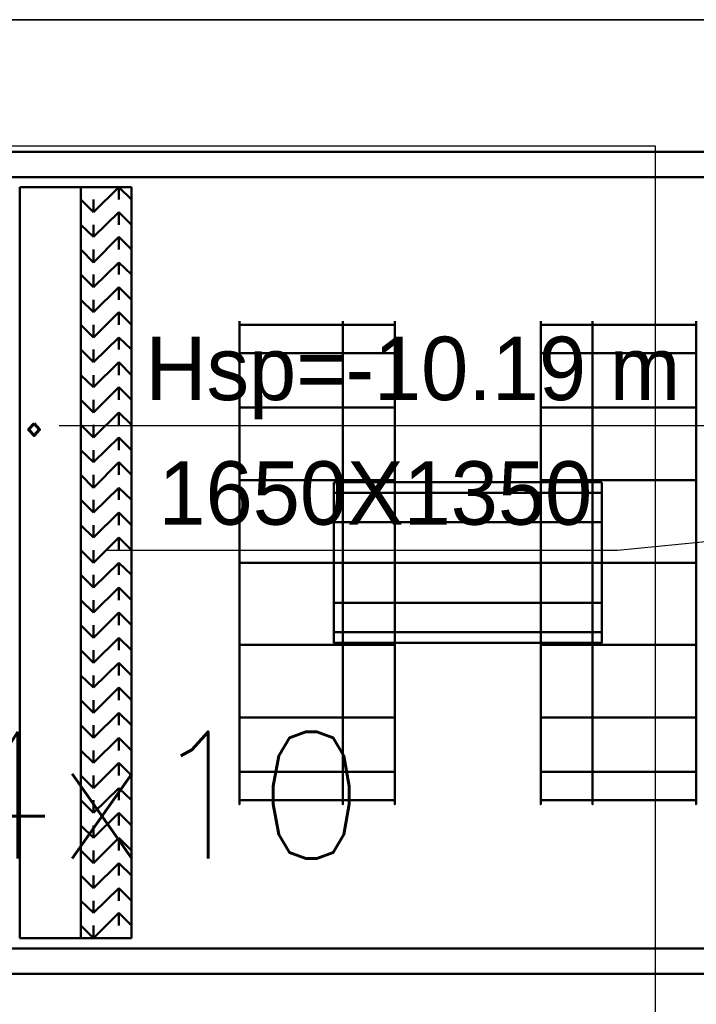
# Model space of a CAD drawing. Header units: centimetres. Extents: x -156440 to 298236, y -263599 to 81430.
# Tile 110 of 170: x 146785 to 148119, y -106732 to -104792. Entities that reach past the tile are written whole.
import ezdxf
from ezdxf.enums import TextEntityAlignment as Align

# ---------------------------------------------------------------- set-up
doc = ezdxf.new("R2010")
doc.units = ezdxf.units.CM
doc.header["$LTSCALE"] = 50
for name, color, linetype in [('01-101 Went PP Poziom -2$0$L_text', 2, 'Continuous'), ('bgde-tekst', 7, 'Continuous'), ('bgde_centrale wentylacyjne', 3, 'Continuous')]:
    doc.layers.add(name, color=color, linetype=linetype)
doc.layers.add('01-101 Went PP Poziom -2$0$L_urządzenia', color=1, linetype='Continuous', lineweight=50)
doc.layers.add('bgde_fundamenty pod urządzenia', color=7, linetype='Continuous', lineweight=35)
doc.layers.get('01-101 Went PP Poziom -2$0$L_text').off()
doc.styles.add('Romans', font='Romans.shx')

# ---------------------------------------------------------------- blocks, each defined once
blk = doc.blocks.new('01-101 Went PP Poziom -2$0$A$C0B7D4E62')
at = {"layer": '01-101 Went PP Poziom -2$0$L_urządzenia', "extrusion": (-1.22461e-16, -1, 0)}
for p, q in [((6868.95, 46417.97, -1017.5), (6921.45, 46417.97, -1017.5)), ((6868.95, 46417.97, -859.5), (6921.45, 46417.97, -859.5)), ((6868.95, 46417.97, -1005.5), (6921.45, 46417.97, -1005.5)), ((6868.95, 46417.97, -713.5), (7021.45, 46417.97, -713.5)), ((6868.95, 46417.97, -859.5), (7021.45, 46417.97, -859.5)), ((6921.45, 46417.97, -1017.5), (7068.95, 46417.97, -1017.5)), ((6921.45, 46417.97, -859.5), (7068.95, 46417.97, -859.5)), ((6921.45, 46417.97, -1005.5), (7068.95, 46417.97, -1005.5)), ((6873.95, 46412.97, -864.5), (6921.45, 46412.97, -864.5)), ((6873.95, 46412.97, -1000.5), (6921.45, 46412.97, -1000.5)), ((6873.95, 46412.97, -718.5), (7021.45, 46412.97, -718.5)), ((6873.95, 46412.97, -854.5), (7021.45, 46412.97, -854.5)), ((6921.45, 46412.97, -864.5), (7063.95, 46412.97, -864.5)), ((6921.45, 46412.97, -1000.5), (7063.95, 46412.97, -1000.5)), ((6883.15, 46410.97, -866.5), (6883.15, 46262.97, -866.5)), ((6883.15, 46410.97, -998.5), (6883.15, 46262.97, -998.5)), ((6883.15, 46410.97, -866.5), (6883.15, 46410.97, -998.5)), ((6895.15, 46410.97, -866.5), (6883.15, 46410.97, -866.5)), ((6883.15, 46410.97, -998.5), (6895.15, 46410.97, -998.5)), ((6886.15, 46410.97, -932.5), (6892.15, 46410.97, -932.5)), ((6895.15, 46410.97, -866.5), (6895.15, 46262.97, -866.5)), ((6895.15, 46410.97, -998.5), (6895.15, 46262.97, -998.5)), ((6895.15, 46410.97, -866.5), (6895.15, 46410.97, -998.5)), ((6905.15, 46410.97, -866.5), (6895.15, 46410.97, -866.5)), ((6895.15, 46410.97, -998.5), (6905.15, 46410.97, -998.5)), ((6895.15, 46410.97, -866.5), (6895.15, 46262.97, -866.5)), ((6895.15, 46410.97, -998.5), (6895.15, 46262.97, -998.5)), ((6895.15, 46410.97, -998.5), (6895.15, 46410.97, -866.5)), ((6897.65, 46406.07, -866.5), (6902.65, 46410.97, -866.5)), ((6897.65, 46406.07, -998.5), (6902.65, 46410.97, -998.5)), ((6902.65, 46410.97, -998.5), (6902.65, 46408.57, -866.5)), ((6902.65, 46410.97, -866.5), (6905.15, 46408.57, -866.5)), ((6902.65, 46410.97, -998.5), (6905.15, 46408.57, -998.5)), ((6905.15, 46410.97, -866.5), (6905.15, 46262.97, -866.5)), ((6905.15, 46410.97, -998.5), (6905.15, 46262.97, -998.5)), ((6905.15, 46410.97, -998.5), (6905.15, 46410.97, -866.5)), ((6895.15, 46408.57, -998.5), (6895.15, 46408.57, -866.5)), ((6895.15, 46408.57, -866.5), (6897.65, 46406.07, -866.5)), ((6895.15, 46408.57, -998.5), (6897.65, 46406.07, -998.5)), ((6897.65, 46406.07, -998.5), (6897.65, 46408.57, -866.5)), ((6905.15, 46408.57, -998.5), (6905.15, 46408.57, -866.5)), ((6897.65, 46401.17, -866.5), (6902.65, 46406.07, -866.5)), ((6897.65, 46401.17, -998.5), (6902.65, 46406.07, -998.5)), ((6902.65, 46406.07, -998.5), (6902.65, 46403.57, -866.5)), ((6902.65, 46406.07, -866.5), (6905.15, 46403.57, -866.5)), ((6902.65, 46406.07, -998.5), (6905.15, 46403.57, -998.5)), ((6895.15, 46403.57, -998.5), (6895.15, 46403.57, -866.5)), ((6895.15, 46403.57, -866.5), (6897.65, 46401.17, -866.5)), ((6895.15, 46403.57, -998.5), (6897.65, 46401.17, -998.5)), ((6897.65, 46401.17, -998.5), (6897.65, 46403.57, -866.5)), ((6905.15, 46403.57, -998.5), (6905.15, 46403.57, -866.5)), ((6897.65, 46396.17, -866.5), (6902.65, 46401.17, -866.5)), ((6897.65, 46396.17, -998.5), (6902.65, 46401.17, -998.5)), ((6902.65, 46401.17, -998.5), (6902.65, 46398.67, -866.5)), ((6902.65, 46401.17, -866.5), (6905.15, 46398.67, -866.5)), ((6902.65, 46401.17, -998.5), (6905.15, 46398.67, -998.5)), ((6895.15, 46398.67, -998.5), (6895.15, 46398.67, -866.5)), ((6895.15, 46398.67, -866.5), (6897.65, 46396.17, -866.5)), ((6895.15, 46398.67, -998.5), (6897.65, 46396.17, -998.5)), ((6897.65, 46396.17, -998.5), (6897.65, 46398.67, -866.5)), ((6905.15, 46398.67, -998.5), (6905.15, 46398.67, -866.5)), ((6897.65, 46391.27, -866.5), (6902.65, 46396.17, -866.5)), ((6897.65, 46391.27, -998.5), (6902.65, 46396.17, -998.5)), ((6902.65, 46396.17, -998.5), (6902.65, 46393.77, -866.5)), ((6902.65, 46396.17, -866.5), (6905.15, 46393.77, -866.5)), ((6902.65, 46396.17, -998.5), (6905.15, 46393.77, -998.5)), ((6895.15, 46393.77, -998.5), (6895.15, 46393.77, -866.5)), ((6895.15, 46393.77, -866.5), (6897.65, 46391.27, -866.5)), ((6895.15, 46393.77, -998.5), (6897.65, 46391.27, -998.5)), ((6897.65, 46391.27, -998.5), (6897.65, 46393.77, -866.5)), ((6905.15, 46393.77, -998.5), (6905.15, 46393.77, -866.5)), ((6897.65, 46386.37, -866.5), (6902.65, 46391.27, -866.5)), ((6897.65, 46386.37, -998.5), (6902.65, 46391.27, -998.5)), ((6902.65, 46391.27, -998.5), (6902.65, 46388.77, -866.5)), ((6902.65, 46391.27, -866.5), (6905.15, 46388.77, -866.5)), ((6902.65, 46391.27, -998.5), (6905.15, 46388.77, -998.5)), ((6895.15, 46388.77, -998.5), (6895.15, 46388.77, -866.5)), ((6895.15, 46388.77, -866.5), (6897.65, 46386.37, -866.5)), ((6895.15, 46388.77, -998.5), (6897.65, 46386.37, -998.5)), ((6897.65, 46386.37, -998.5), (6897.65, 46388.77, -866.5)), ((6905.15, 46388.77, -998.5), (6905.15, 46388.77, -866.5)), ((6897.65, 46381.37, -866.5), (6902.65, 46386.37, -866.5)), ((6897.65, 46381.37, -998.5), (6902.65, 46386.37, -998.5)), ((6902.65, 46386.37, -998.5), (6902.65, 46383.87, -866.5)), ((6902.65, 46386.37, -866.5), (6905.15, 46383.87, -866.5)), ((6902.65, 46386.37, -998.5), (6905.15, 46383.87, -998.5)), ((6895.15, 46383.87, -998.5), (6895.15, 46383.87, -866.5)), ((6895.15, 46383.87, -866.5), (6897.65, 46381.37, -866.5)), ((6895.15, 46383.87, -998.5), (6897.65, 46381.37, -998.5)), ((6897.65, 46381.37, -998.5), (6897.65, 46383.87, -866.5)), ((6905.15, 46383.87, -998.5), (6905.15, 46383.87, -866.5)), ((6926.45, 46383.87, -924.3), (6946.85, 46383.87, -924.3)), ((6926.45, 46383.87, -940.8), (6946.85, 46383.87, -940.8)), ((6946.85, 46383.87, -924.3), (6957.05, 46383.87, -924.3)), ((6946.85, 46383.87, -940.8), (6957.05, 46383.87, -940.8)), ((6996.05, 46383.87, -778.3), (6985.85, 46383.87, -778.3)), ((6996.05, 46383.87, -794.8), (6985.85, 46383.87, -794.8)), ((7016.45, 46383.87, -778.3), (6996.05, 46383.87, -778.3)), ((7016.45, 46383.87, -794.8), (6996.05, 46383.87, -794.8)), ((6897.65, 46376.47, -866.5), (6902.65, 46381.37, -866.5)), ((6897.65, 46376.47, -998.5), (6902.65, 46381.37, -998.5)), ((6902.65, 46381.37, -998.5), (6902.65, 46378.97, -866.5)), ((6902.65, 46381.37, -866.5), (6905.15, 46378.97, -866.5)), ((6902.65, 46381.37, -998.5), (6905.15, 46378.97, -998.5)), ((6895.15, 46378.97, -998.5), (6895.15, 46378.97, -866.5)), ((6895.15, 46378.97, -866.5), (6897.65, 46376.47, -866.5)), ((6895.15, 46378.97, -998.5), (6897.65, 46376.47, -998.5)), ((6897.65, 46376.47, -998.5), (6897.65, 46378.97, -866.5)), ((6905.15, 46378.97, -998.5), (6905.15, 46378.97, -866.5)), ((6926.45, 46378.27, -908.7), (6946.85, 46378.27, -908.7)), ((6926.45, 46378.27, -956.3), (6946.85, 46378.27, -956.3)), ((6946.85, 46378.27, -908.7), (6957.05, 46378.27, -908.7)), ((6946.85, 46378.27, -956.3), (6957.05, 46378.27, -956.3)), ((6996.05, 46378.27, -762.7), (6985.85, 46378.27, -762.7)), ((6996.05, 46378.27, -810.3), (6985.85, 46378.27, -810.3)), ((7016.45, 46378.27, -762.7), (6996.05, 46378.27, -762.7)), ((7016.45, 46378.27, -810.3), (6996.05, 46378.27, -810.3)), ((6897.65, 46371.57, -866.5), (6902.65, 46376.47, -866.5)), ((6897.65, 46371.57, -998.5), (6902.65, 46376.47, -998.5)), ((6902.65, 46376.47, -998.5), (6902.65, 46373.97, -866.5)), ((6902.65, 46376.47, -866.5), (6905.15, 46373.97, -866.5)), ((6902.65, 46376.47, -998.5), (6905.15, 46373.97, -998.5)), ((6895.15, 46373.97, -998.5), (6895.15, 46373.97, -866.5)), ((6895.15, 46373.97, -866.5), (6897.65, 46371.57, -866.5)), ((6895.15, 46373.97, -998.5), (6897.65, 46371.57, -998.5)), ((6897.65, 46371.57, -998.5), (6897.65, 46373.97, -866.5)), ((6905.15, 46373.97, -998.5), (6905.15, 46373.97, -866.5)), ((6897.65, 46366.57, -866.5), (6902.65, 46371.57, -866.5)), ((6897.65, 46366.57, -998.5), (6902.65, 46371.57, -998.5)), ((6902.65, 46371.57, -998.5), (6902.65, 46369.07, -866.5)), ((6902.65, 46371.57, -866.5), (6905.15, 46369.07, -866.5)), ((6902.65, 46371.57, -998.5), (6905.15, 46369.07, -998.5)), ((6895.15, 46369.07, -998.5), (6895.15, 46369.07, -866.5)), ((6895.15, 46369.07, -866.5), (6897.65, 46366.57, -866.5)), ((6895.15, 46369.07, -998.5), (6897.65, 46366.57, -998.5)), ((6897.65, 46366.57, -998.5), (6897.65, 46369.07, -866.5)), ((6905.15, 46369.07, -998.5), (6905.15, 46369.07, -866.5)), ((6897.65, 46361.67, -866.5), (6902.65, 46366.57, -866.5)), ((6897.65, 46361.67, -998.5), (6902.65, 46366.57, -998.5)), ((6902.65, 46366.57, -998.5), (6902.65, 46364.17, -866.5)), ((6902.65, 46366.57, -866.5), (6905.15, 46364.17, -866.5)), ((6902.65, 46366.57, -998.5), (6905.15, 46364.17, -998.5)), ((6926.45, 46367.57, -896.1), (6946.85, 46367.57, -896.1)), ((6926.45, 46367.57, -969), (6946.85, 46367.57, -969)), ((6946.85, 46367.57, -896.1), (6957.05, 46367.57, -896.1)), ((6946.85, 46367.57, -969), (6957.05, 46367.57, -969)), ((6996.05, 46367.57, -750.1), (6985.85, 46367.57, -750.1)), ((6996.05, 46367.57, -823), (6985.85, 46367.57, -823)), ((7016.45, 46367.57, -750.1), (6996.05, 46367.57, -750.1)), ((7016.45, 46367.57, -823), (6996.05, 46367.57, -823)), ((6895.15, 46364.17, -998.5), (6895.15, 46364.17, -866.5)), ((6895.15, 46364.17, -866.5), (6897.65, 46361.67, -866.5)), ((6895.15, 46364.17, -998.5), (6897.65, 46361.67, -998.5)), ((6897.65, 46361.67, -998.5), (6897.65, 46364.17, -866.5)), ((6905.15, 46364.17, -998.5), (6905.15, 46364.17, -866.5)), ((6897.65, 46356.77, -866.5), (6902.65, 46361.67, -866.5)), ((6897.65, 46356.77, -998.5), (6902.65, 46361.67, -998.5)), ((6902.65, 46361.67, -998.5), (6902.65, 46359.17, -866.5)), ((6902.65, 46361.67, -866.5), (6905.15, 46359.17, -866.5)), ((6902.65, 46361.67, -998.5), (6905.15, 46359.17, -998.5)), ((6895.15, 46359.17, -998.5), (6895.15, 46359.17, -866.5)), ((6895.15, 46359.17, -866.5), (6897.65, 46356.77, -866.5)), ((6895.15, 46359.17, -998.5), (6897.65, 46356.77, -998.5)), ((6897.65, 46356.77, -998.5), (6897.65, 46359.17, -866.5)), ((6905.15, 46359.17, -998.5), (6905.15, 46359.17, -866.5)), ((6897.65, 46351.77, -866.5), (6902.65, 46356.77, -866.5)), ((6897.65, 46351.77, -998.5), (6902.65, 46356.77, -998.5)), ((6902.65, 46356.77, -998.5), (6902.65, 46354.27, -866.5)), ((6902.65, 46356.77, -866.5), (6905.15, 46354.27, -866.5)), ((6902.65, 46356.77, -998.5), (6905.15, 46354.27, -998.5)), ((6895.15, 46354.27, -998.5), (6895.15, 46354.27, -866.5)), ((6895.15, 46354.27, -866.5), (6897.65, 46351.77, -866.5)), ((6895.15, 46354.27, -998.5), (6897.65, 46351.77, -998.5)), ((6897.65, 46351.77, -998.5), (6897.65, 46354.27, -866.5)), ((6905.15, 46354.27, -998.5), (6905.15, 46354.27, -866.5)), ((6926.45, 46353.27, -887.8), (6946.85, 46353.27, -887.8)), ((6926.45, 46353.27, -977.3), (6946.85, 46353.27, -977.3)), ((6985.85, 46352.87, -786.5), (6945.05, 46352.87, -786.5)), ((6946.85, 46353.27, -887.8), (6957.05, 46353.27, -887.8)), ((6946.85, 46353.27, -977.3), (6957.05, 46353.27, -977.3)), ((6957.05, 46352.87, -932.5), (6997.85, 46352.87, -932.5)), ((6996.05, 46353.27, -741.8), (6985.85, 46353.27, -741.8)), ((6996.05, 46353.27, -831.3), (6985.85, 46353.27, -831.3)), ((7016.45, 46353.27, -741.8), (6996.05, 46353.27, -741.8)), ((7016.45, 46353.27, -831.3), (6996.05, 46353.27, -831.3)), ((6897.65, 46346.87, -866.5), (6902.65, 46351.77, -866.5)), ((6897.65, 46346.87, -998.5), (6902.65, 46351.77, -998.5)), ((6902.65, 46351.77, -998.5), (6902.65, 46349.37, -866.5)), ((6902.65, 46351.77, -866.5), (6905.15, 46349.37, -866.5)), ((6902.65, 46351.77, -998.5), (6905.15, 46349.37, -998.5)), ((6985.85, 46350.77, -778.6), (6945.05, 46350.77, -778.6)), ((6985.85, 46350.77, -794.5), (6945.05, 46350.77, -794.5)), ((6957.05, 46350.77, -924.6), (6997.85, 46350.77, -924.6)), ((6957.05, 46350.77, -940.5), (6997.85, 46350.77, -940.5)), ((6895.15, 46349.37, -998.5), (6895.15, 46349.37, -866.5)), ((6895.15, 46349.37, -866.5), (6897.65, 46346.87, -866.5)), ((6895.15, 46349.37, -998.5), (6897.65, 46346.87, -998.5)), ((6897.65, 46346.87, -998.5), (6897.65, 46349.37, -866.5)), ((6905.15, 46349.37, -998.5), (6905.15, 46349.37, -866.5)), ((6897.65, 46341.97, -866.5), (6902.65, 46346.87, -866.5)), ((6897.65, 46341.97, -998.5), (6902.65, 46346.87, -998.5)), ((6902.65, 46346.87, -998.5), (6902.65, 46344.37, -866.5)), ((6902.65, 46346.87, -866.5), (6905.15, 46344.37, -866.5)), ((6902.65, 46346.87, -998.5), (6905.15, 46344.37, -998.5)), ((6985.85, 46344.97, -772.8), (6945.05, 46344.97, -772.8)), ((6985.85, 46344.97, -800.3), (6945.05, 46344.97, -800.3)), ((6957.05, 46344.97, -918.8), (6997.85, 46344.97, -918.8)), ((6957.05, 46344.97, -946.3), (6997.85, 46344.97, -946.3)), ((6895.15, 46344.37, -998.5), (6895.15, 46344.37, -866.5)), ((6895.15, 46344.37, -866.5), (6897.65, 46341.97, -866.5)), ((6895.15, 46344.37, -998.5), (6897.65, 46341.97, -998.5)), ((6897.65, 46341.97, -998.5), (6897.65, 46344.37, -866.5)), ((6905.15, 46344.37, -998.5), (6905.15, 46344.37, -866.5)), ((6897.65, 46336.97, -866.5), (6902.65, 46341.97, -866.5)), ((6897.65, 46336.97, -998.5), (6902.65, 46341.97, -998.5)), ((6902.65, 46341.97, -998.5), (6902.65, 46339.47, -866.5)), ((6902.65, 46341.97, -866.5), (6905.15, 46339.47, -866.5)), ((6902.65, 46341.97, -998.5), (6905.15, 46339.47, -998.5)), ((6895.15, 46339.47, -998.5), (6895.15, 46339.47, -866.5)), ((6895.15, 46339.47, -866.5), (6897.65, 46336.97, -866.5)), ((6895.15, 46339.47, -998.5), (6897.65, 46336.97, -998.5)), ((6897.65, 46336.97, -998.5), (6897.65, 46339.47, -866.5)), ((6905.15, 46339.47, -998.5), (6905.15, 46339.47, -866.5)), ((6897.65, 46332.07, -866.5), (6902.65, 46336.97, -866.5)), ((6897.65, 46332.07, -998.5), (6902.65, 46336.97, -998.5)), ((6902.65, 46336.97, -998.5), (6902.65, 46334.57, -866.5)), ((6902.65, 46336.97, -866.5), (6905.15, 46334.57, -866.5)), ((6902.65, 46336.97, -998.5), (6905.15, 46334.57, -998.5)), ((6926.45, 46336.97, -980.1), (6946.85, 46336.97, -980.1)), ((6926.45, 46336.97, -884.9), (6946.85, 46336.97, -884.9)), ((6985.85, 46336.97, -802.4), (6945.05, 46336.97, -802.4)), ((6985.85, 46336.97, -770.7), (6945.05, 46336.97, -770.7)), ((6946.85, 46336.97, -980.1), (6957.05, 46336.97, -980.1)), ((6946.85, 46336.97, -884.9), (6957.05, 46336.97, -884.9)), ((6957.05, 46336.97, -948.4), (6997.85, 46336.97, -948.4)), ((6957.05, 46336.97, -916.7), (6997.85, 46336.97, -916.7)), ((6996.05, 46336.97, -834.1), (6985.85, 46336.97, -834.1)), ((6996.05, 46336.97, -738.9), (6985.85, 46336.97, -738.9)), ((7016.45, 46336.97, -834.1), (6996.05, 46336.97, -834.1)), ((7016.45, 46336.97, -738.9), (6996.05, 46336.97, -738.9)), ((6895.15, 46334.57, -998.5), (6895.15, 46334.57, -866.5)), ((6895.15, 46334.57, -866.5), (6897.65, 46332.07, -866.5)), ((6895.15, 46334.57, -998.5), (6897.65, 46332.07, -998.5)), ((6897.65, 46332.07, -998.5), (6897.65, 46334.57, -866.5)), ((6905.15, 46334.57, -998.5), (6905.15, 46334.57, -866.5)), ((6897.65, 46327.17, -866.5), (6902.65, 46332.07, -866.5)), ((6897.65, 46327.17, -998.5), (6902.65, 46332.07, -998.5)), ((6902.65, 46332.07, -998.5), (6902.65, 46329.57, -866.5)), ((6902.65, 46332.07, -866.5), (6905.15, 46329.57, -866.5)), ((6902.65, 46332.07, -998.5), (6905.15, 46329.57, -998.5)), ((6895.15, 46329.57, -998.5), (6895.15, 46329.57, -866.5)), ((6895.15, 46329.57, -866.5), (6897.65, 46327.17, -866.5)), ((6895.15, 46329.57, -998.5), (6897.65, 46327.17, -998.5)), ((6897.65, 46327.17, -998.5), (6897.65, 46329.57, -866.5)), ((6905.15, 46329.57, -998.5), (6905.15, 46329.57, -866.5)), ((6985.85, 46329.07, -800.3), (6945.05, 46329.07, -800.3)), ((6985.85, 46329.07, -772.8), (6945.05, 46329.07, -772.8)), ((6957.05, 46329.07, -946.3), (6997.85, 46329.07, -946.3)), ((6957.05, 46329.07, -918.8), (6997.85, 46329.07, -918.8)), ((6897.65, 46322.17, -866.5), (6902.65, 46327.17, -866.5)), ((6897.65, 46322.17, -998.5), (6902.65, 46327.17, -998.5)), ((6902.65, 46327.17, -998.5), (6902.65, 46324.67, -866.5)), ((6902.65, 46327.17, -866.5), (6905.15, 46324.67, -866.5)), ((6902.65, 46327.17, -998.5), (6905.15, 46324.67, -998.5)), ((6895.15, 46324.67, -998.5), (6895.15, 46324.67, -866.5)), ((6895.15, 46324.67, -866.5), (6897.65, 46322.17, -866.5)), ((6895.15, 46324.67, -998.5), (6897.65, 46322.17, -998.5)), ((6897.65, 46322.17, -998.5), (6897.65, 46324.67, -866.5)), ((6905.15, 46324.67, -998.5), (6905.15, 46324.67, -866.5)), ((6897.65, 46317.27, -866.5), (6902.65, 46322.17, -866.5)), ((6897.65, 46317.27, -998.5), (6902.65, 46322.17, -998.5)), ((6902.65, 46322.17, -998.5), (6902.65, 46319.77, -866.5)), ((6902.65, 46322.17, -866.5), (6905.15, 46319.77, -866.5)), ((6902.65, 46322.17, -998.5), (6905.15, 46319.77, -998.5)), ((6985.85, 46323.27, -794.5), (6945.05, 46323.27, -794.5)), ((6985.85, 46323.27, -778.6), (6945.05, 46323.27, -778.6)), ((6957.05, 46323.27, -940.5), (6997.85, 46323.27, -940.5)), ((6957.05, 46323.27, -924.6), (6997.85, 46323.27, -924.6)), ((6895.15, 46319.77, -998.5), (6895.15, 46319.77, -866.5)), ((6895.15, 46319.77, -866.5), (6897.65, 46317.27, -866.5)), ((6895.15, 46319.77, -998.5), (6897.65, 46317.27, -998.5)), ((6897.65, 46317.27, -998.5), (6897.65, 46319.77, -866.5)), ((6905.15, 46319.77, -998.5), (6905.15, 46319.77, -866.5)), ((6926.45, 46320.77, -977.3), (6946.85, 46320.77, -977.3)), ((6926.45, 46320.77, -887.8), (6946.85, 46320.77, -887.8)), ((6985.85, 46321.17, -786.5), (6945.05, 46321.17, -786.5)), ((6946.85, 46320.77, -977.3), (6957.05, 46320.77, -977.3)), ((6946.85, 46320.77, -887.8), (6957.05, 46320.77, -887.8)), ((6957.05, 46321.17, -932.5), (6997.85, 46321.17, -932.5)), ((6996.05, 46320.77, -831.3), (6985.85, 46320.77, -831.3)), ((6996.05, 46320.77, -741.8), (6985.85, 46320.77, -741.8)), ((7016.45, 46320.77, -831.3), (6996.05, 46320.77, -831.3)), ((7016.45, 46320.77, -741.8), (6996.05, 46320.77, -741.8)), ((6897.65, 46312.37, -866.5), (6902.65, 46317.27, -866.5)), ((6897.65, 46312.37, -998.5), (6902.65, 46317.27, -998.5)), ((6902.65, 46317.27, -998.5), (6902.65, 46314.77, -866.5)), ((6902.65, 46317.27, -866.5), (6905.15, 46314.77, -866.5)), ((6902.65, 46317.27, -998.5), (6905.15, 46314.77, -998.5)), ((6895.15, 46314.77, -998.5), (6895.15, 46314.77, -866.5)), ((6895.15, 46314.77, -866.5), (6897.65, 46312.37, -866.5)), ((6895.15, 46314.77, -998.5), (6897.65, 46312.37, -998.5)), ((6897.65, 46312.37, -998.5), (6897.65, 46314.77, -866.5)), ((6905.15, 46314.77, -998.5), (6905.15, 46314.77, -866.5)), ((6897.65, 46307.37, -866.5), (6902.65, 46312.37, -866.5)), ((6897.65, 46307.37, -998.5), (6902.65, 46312.37, -998.5)), ((6902.65, 46312.37, -998.5), (6902.65, 46309.87, -866.5)), ((6902.65, 46312.37, -866.5), (6905.15, 46309.87, -866.5)), ((6902.65, 46312.37, -998.5), (6905.15, 46309.87, -998.5)), ((6895.15, 46309.87, -998.5), (6895.15, 46309.87, -866.5)), ((6895.15, 46309.87, -866.5), (6897.65, 46307.37, -866.5)), ((6895.15, 46309.87, -998.5), (6897.65, 46307.37, -998.5)), ((6897.65, 46307.37, -998.5), (6897.65, 46309.87, -866.5)), ((6905.15, 46309.87, -998.5), (6905.15, 46309.87, -866.5)), ((6897.65, 46302.47, -866.5), (6902.65, 46307.37, -866.5)), ((6897.65, 46302.47, -998.5), (6902.65, 46307.37, -998.5)), ((6902.65, 46307.37, -998.5), (6902.65, 46304.97, -866.5)), ((6902.65, 46307.37, -866.5), (6905.15, 46304.97, -866.5)), ((6902.65, 46307.37, -998.5), (6905.15, 46304.97, -998.5)), ((6926.45, 46306.47, -969), (6946.85, 46306.47, -969)), ((6926.45, 46306.47, -896.1), (6946.85, 46306.47, -896.1)), ((6946.85, 46306.47, -969), (6957.05, 46306.47, -969)), ((6946.85, 46306.47, -896.1), (6957.05, 46306.47, -896.1)), ((6996.05, 46306.47, -823), (6985.85, 46306.47, -823)), ((6996.05, 46306.47, -750.1), (6985.85, 46306.47, -750.1)), ((7016.45, 46306.47, -823), (6996.05, 46306.47, -823)), ((7016.45, 46306.47, -750.1), (6996.05, 46306.47, -750.1)), ((6895.15, 46304.97, -998.5), (6895.15, 46304.97, -866.5)), ((6895.15, 46304.97, -866.5), (6897.65, 46302.47, -866.5)), ((6895.15, 46304.97, -998.5), (6897.65, 46302.47, -998.5)), ((6897.65, 46302.47, -998.5), (6897.65, 46304.97, -866.5)), ((6905.15, 46304.97, -998.5), (6905.15, 46304.97, -866.5)), ((6897.65, 46297.57, -866.5), (6902.65, 46302.47, -866.5)), ((6897.65, 46297.57, -998.5), (6902.65, 46302.47, -998.5)), ((6902.65, 46302.47, -998.5), (6902.65, 46299.97, -866.5)), ((6902.65, 46302.47, -866.5), (6905.15, 46299.97, -866.5)), ((6902.65, 46302.47, -998.5), (6905.15, 46299.97, -998.5)), ((6895.15, 46299.97, -998.5), (6895.15, 46299.97, -866.5)), ((6895.15, 46299.97, -866.5), (6897.65, 46297.57, -866.5)), ((6895.15, 46299.97, -998.5), (6897.65, 46297.57, -998.5)), ((6897.65, 46297.57, -998.5), (6897.65, 46299.97, -866.5)), ((6905.15, 46299.97, -998.5), (6905.15, 46299.97, -866.5)), ((6897.65, 46292.57, -866.5), (6902.65, 46297.57, -866.5)), ((6897.65, 46292.57, -998.5), (6902.65, 46297.57, -998.5)), ((6902.65, 46297.57, -998.5), (6902.65, 46295.07, -866.5)), ((6902.65, 46297.57, -866.5), (6905.15, 46295.07, -866.5)), ((6902.65, 46297.57, -998.5), (6905.15, 46295.07, -998.5)), ((6895.15, 46295.07, -998.5), (6895.15, 46295.07, -866.5)), ((6895.15, 46295.07, -866.5), (6897.65, 46292.57, -866.5)), ((6895.15, 46295.07, -998.5), (6897.65, 46292.57, -998.5)), ((6897.65, 46292.57, -998.5), (6897.65, 46295.07, -866.5)), ((6905.15, 46295.07, -998.5), (6905.15, 46295.07, -866.5)), ((6926.45, 46295.77, -956.3), (6946.85, 46295.77, -956.3)), ((6926.45, 46295.77, -908.7), (6946.85, 46295.77, -908.7)), ((6946.85, 46295.77, -956.3), (6957.05, 46295.77, -956.3)), ((6946.85, 46295.77, -908.7), (6957.05, 46295.77, -908.7)), ((6996.05, 46295.77, -810.3), (6985.85, 46295.77, -810.3)), ((6996.05, 46295.77, -762.7), (6985.85, 46295.77, -762.7)), ((7016.45, 46295.77, -810.3), (6996.05, 46295.77, -810.3)), ((7016.45, 46295.77, -762.7), (6996.05, 46295.77, -762.7)), ((6897.65, 46287.67, -866.5), (6902.65, 46292.57, -866.5)), ((6897.65, 46287.67, -998.5), (6902.65, 46292.57, -998.5)), ((6902.65, 46292.57, -998.5), (6902.65, 46290.17, -866.5)), ((6902.65, 46292.57, -866.5), (6905.15, 46290.17, -866.5)), ((6902.65, 46292.57, -998.5), (6905.15, 46290.17, -998.5)), ((6895.15, 46290.17, -998.5), (6895.15, 46290.17, -866.5)), ((6895.15, 46290.17, -866.5), (6897.65, 46287.67, -866.5)), ((6895.15, 46290.17, -998.5), (6897.65, 46287.67, -998.5)), ((6897.65, 46287.67, -998.5), (6897.65, 46290.17, -866.5)), ((6905.15, 46290.17, -998.5), (6905.15, 46290.17, -866.5)), ((6926.45, 46290.17, -940.8), (6946.85, 46290.17, -940.8)), ((6926.45, 46290.17, -924.3), (6946.85, 46290.17, -924.3)), ((6946.85, 46290.17, -940.8), (6957.05, 46290.17, -940.8)), ((6946.85, 46290.17, -924.3), (6957.05, 46290.17, -924.3)), ((6996.05, 46290.17, -794.8), (6985.85, 46290.17, -794.8)), ((6996.05, 46290.17, -778.3), (6985.85, 46290.17, -778.3)), ((7016.45, 46290.17, -794.8), (6996.05, 46290.17, -794.8)), ((7016.45, 46290.17, -778.3), (6996.05, 46290.17, -778.3)), ((6897.65, 46282.77, -866.5), (6902.65, 46287.67, -866.5)), ((6897.65, 46282.77, -998.5), (6902.65, 46287.67, -998.5)), ((6902.65, 46287.67, -998.5), (6902.65, 46285.17, -866.5)), ((6902.65, 46287.67, -866.5), (6905.15, 46285.17, -866.5)), ((6902.65, 46287.67, -998.5), (6905.15, 46285.17, -998.5)), ((6895.15, 46285.17, -998.5), (6895.15, 46285.17, -866.5)), ((6895.15, 46285.17, -866.5), (6897.65, 46282.77, -866.5)), ((6895.15, 46285.17, -998.5), (6897.65, 46282.77, -998.5)), ((6897.65, 46282.77, -998.5), (6897.65, 46285.17, -866.5)), ((6905.15, 46285.17, -998.5), (6905.15, 46285.17, -866.5)), ((6897.65, 46277.77, -866.5), (6902.65, 46282.77, -866.5)), ((6897.65, 46277.77, -998.5), (6902.65, 46282.77, -998.5)), ((6902.65, 46282.77, -998.5), (6902.65, 46280.27, -866.5)), ((6902.65, 46282.77, -866.5), (6905.15, 46280.27, -866.5)), ((6902.65, 46282.77, -998.5), (6905.15, 46280.27, -998.5)), ((6895.15, 46280.27, -998.5), (6895.15, 46280.27, -866.5)), ((6895.15, 46280.27, -866.5), (6897.65, 46277.77, -866.5)), ((6895.15, 46280.27, -998.5), (6897.65, 46277.77, -998.5)), ((6897.65, 46277.77, -998.5), (6897.65, 46280.27, -866.5)), ((6905.15, 46280.27, -998.5), (6905.15, 46280.27, -866.5)), ((6897.65, 46272.87, -866.5), (6902.65, 46277.77, -866.5)), ((6897.65, 46272.87, -998.5), (6902.65, 46277.77, -998.5)), ((6902.65, 46277.77, -998.5), (6902.65, 46275.37, -866.5)), ((6902.65, 46277.77, -866.5), (6905.15, 46275.37, -866.5)), ((6902.65, 46277.77, -998.5), (6905.15, 46275.37, -998.5)), ((6895.15, 46275.37, -998.5), (6895.15, 46275.37, -866.5)), ((6895.15, 46275.37, -866.5), (6897.65, 46272.87, -866.5)), ((6895.15, 46275.37, -998.5), (6897.65, 46272.87, -998.5)), ((6897.65, 46272.87, -998.5), (6897.65, 46275.37, -866.5)), ((6905.15, 46275.37, -998.5), (6905.15, 46275.37, -866.5)), ((6897.65, 46267.97, -866.5), (6902.65, 46272.87, -866.5)), ((6897.65, 46267.97, -998.5), (6902.65, 46272.87, -998.5)), ((6902.65, 46272.87, -998.5), (6902.65, 46270.37, -866.5)), ((6902.65, 46272.87, -866.5), (6905.15, 46270.37, -866.5)), ((6902.65, 46272.87, -998.5), (6905.15, 46270.37, -998.5)), ((6895.15, 46270.37, -998.5), (6895.15, 46270.37, -866.5)), ((6895.15, 46270.37, -866.5), (6897.65, 46267.97, -866.5)), ((6895.15, 46270.37, -998.5), (6897.65, 46267.97, -998.5)), ((6897.65, 46267.97, -998.5), (6897.65, 46270.37, -866.5)), ((6905.15, 46270.37, -998.5), (6905.15, 46270.37, -866.5)), ((6897.65, 46262.97, -866.5), (6902.65, 46267.97, -866.5)), ((6897.65, 46262.97, -998.5), (6902.65, 46267.97, -998.5)), ((6902.65, 46267.97, -998.5), (6902.65, 46265.47, -866.5)), ((6902.65, 46267.97, -866.5), (6905.15, 46265.47, -866.5)), ((6902.65, 46267.97, -998.5), (6905.15, 46265.47, -998.5)), ((6895.15, 46265.47, -998.5), (6895.15, 46265.47, -866.5)), ((6895.15, 46265.47, -866.5), (6897.65, 46262.97, -866.5)), ((6895.15, 46265.47, -998.5), (6897.65, 46262.97, -998.5)), ((6897.65, 46262.97, -998.5), (6897.65, 46265.47, -866.5)), ((6905.15, 46265.47, -998.5), (6905.15, 46265.47, -866.5)), ((6883.15, 46262.97, -866.5), (6883.15, 46262.97, -998.5)), ((6895.15, 46262.97, -866.5), (6883.15, 46262.97, -866.5)), ((6883.15, 46262.97, -998.5), (6895.15, 46262.97, -998.5)), ((6895.15, 46262.97, -866.5), (6895.15, 46262.97, -998.5)), ((6905.15, 46262.97, -866.5), (6895.15, 46262.97, -866.5)), ((6895.15, 46262.97, -998.5), (6905.15, 46262.97, -998.5)), ((6895.15, 46262.97, -998.5), (6895.15, 46262.97, -866.5)), ((6905.15, 46262.97, -998.5), (6905.15, 46262.97, -866.5)), ((6873.95, 46260.97, -864.5), (6921.45, 46260.97, -864.5)), ((6873.95, 46260.97, -1000.5), (6921.45, 46260.97, -1000.5)), ((6873.95, 46260.97, -718.5), (7021.45, 46260.97, -718.5)), ((6873.95, 46260.97, -854.5), (7021.45, 46260.97, -854.5)), ((6921.45, 46260.97, -864.5), (7063.95, 46260.97, -864.5)), ((6921.45, 46260.97, -1000.5), (7063.95, 46260.97, -1000.5)), ((6868.95, 46255.97, -1017.5), (6921.45, 46255.97, -1017.5)), ((6868.95, 46255.97, -859.5), (6921.45, 46255.97, -859.5)), ((6868.95, 46255.97, -1005.5), (6921.45, 46255.97, -1005.5)), ((6868.95, 46255.97, -713.5), (7021.45, 46255.97, -713.5)), ((6868.95, 46255.97, -859.5), (7021.45, 46255.97, -859.5)), ((6921.45, 46255.97, -1017.5), (7068.95, 46255.97, -1017.5)), ((6921.45, 46255.97, -859.5), (7068.95, 46255.97, -859.5)), ((6921.45, 46255.97, -1005.5), (7068.95, 46255.97, -1005.5))]:
    blk.add_line(p, q, dxfattribs=at)
at = {"layer": '01-101 Went PP Poziom -2$0$L_urządzenia', "extrusion": (1, -1.22461e-16, 0)}
for centre, radius in [((46336.97, -932.5, 6926.45), 47.6), ((46336.97, -932.5, 6946.85), 47.6), ((46336.97, -932.5, 6946.85), 47.6), ((46336.97, -932.5, 6957.05), 47.6), ((46336.97, -786.5, 6985.85), 47.6), ((46336.97, -786.5, 6996.05), 47.6), ((46336.97, -786.5, 6996.05), 47.6), ((46336.97, -786.5, 7016.45), 47.6), ((46336.97, -786.5, 6945.05), 15.8), ((46336.97, -932.5, 6957.05), 15.8), ((46336.97, -786.5, 6985.85), 15.8), ((46336.97, -932.5, 6997.85), 15.8)]:
    blk.add_circle(centre, radius, dxfattribs=at)
blk = doc.blocks.new('*a643')
at = {"layer": 'bgde-tekst'}
for p, q in [((1320.8, 0), (1320.8, 200)), ((0, 0), (1320.8, 0))]:
    blk.add_line(p, q, dxfattribs=at)
blk = doc.blocks.new('*a701')
at = {"layer": 'bgde-tekst'}
blk.add_line((0, 0), (1008.3, 0), dxfattribs=at)

msp = doc.modelspace()

# ---------------------------------------------------------------- linework, layer by layer
at = {"layer": 'bgde-tekst', "elevation": -8665}
msp.add_lwpolyline([(147964.003, -105837.097), (148204.298, -105813.358), (148204.298, -105813.358)], dxfattribs=at)
at = {"layer": 'bgde_centrale wentylacyjne'}
msp.add_lwpolyline([(142848.669, -106781.097), (148038.669, -106781.097), (148038.669, -105041.097), (142848.669, -105041.097)], close=True, dxfattribs=at)
at = {"layer": 'bgde_fundamenty pod urządzenia', "elevation": -12355}
msp.add_lwpolyline([(148843.669, -104791.935), (142443.602, -104791.935), (142443.602, -106931.935), (148843.669, -106931.935)], close=True, dxfattribs=at)

# ---------------------------------------------------------------- block references
at = {"layer": '01-101 Went PP Poziom -2$0$L_text', "xscale": 10, "yscale": 10, "zscale": 10}
msp.add_blockref('01-101 Went PP Poziom -2$0$A$C0B7D4E62', (77954.131, -569231.769), dxfattribs=at)
at = {"layer": 'bgde-tekst'}
for name, p in [('*a643', (146863.282, -105591.57)), ('*a701', (146955.669, -105837.097, -8665))]:
    msp.add_blockref(name, p, dxfattribs=at)

# ---------------------------------------------------------------- texts
for s, p in [('Hsp=-10.19 m ', (148134.116, -105541.57)), ('1650X1350', (147914.003, -105787.097, -8665))]:
    msp.add_text(s, height=125, dxfattribs=at).set_placement(p, align=Align.RIGHT)
at = {"layer": 'bgde_fundamenty pod urządzenia', "insert": (143363.737, -105361.431, 960), "char_height": 250, "width": 4721.5643, "attachment_point": 1, "style": 'Romans'}
msp.add_mtext('Centrala MCK7 prod. KLIMOR ~2,3t\\Pwym. fund. 640x214x10 ', dxfattribs=at)

doc.saveas('drawing.dxf')
